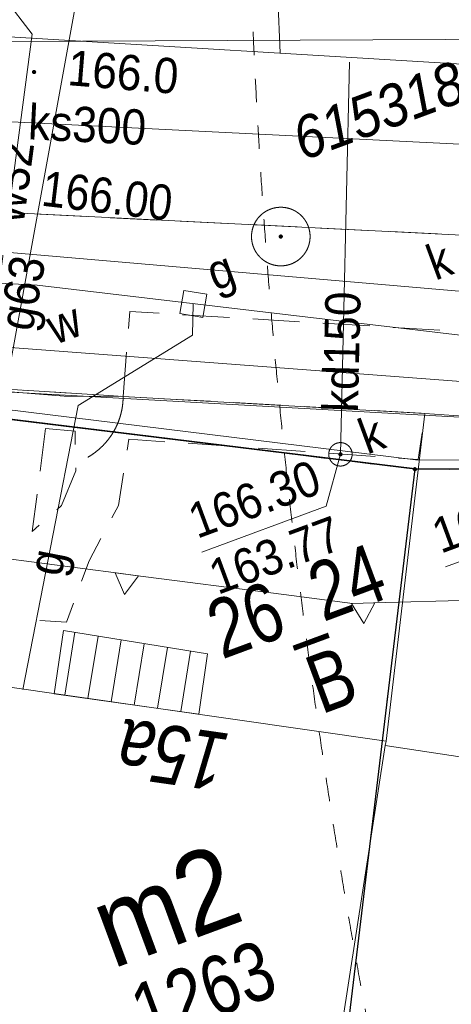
# Model space of a CAD drawing. Header units: millimetres. Extents: x -1155795 to 240441, y -422828 to 463730.
# Tile 7 of 66: x -66131 to -56918, y -40245 to -19238. Entities that reach past the tile are written whole.
import ezdxf
from ezdxf.xclip import XClip

# ---------------------------------------------------------------- set-up
doc = ezdxf.new("R2010")
doc.units = ezdxf.units.MM
doc.header["$MEASUREMENT"] = 0
doc.header["$XCLIPFRAME"] = 0
doc.linetypes.add('Dashed 1_500', pattern=[1000, 500, -500])
for name, color, linetype in [('00 PZT MAPA', 7, 'Continuous'), ('Sycow_7_203-punkt graniczny', 7, 'Continuous'), ('Sycow_7_punkt wysokościowy naturalny', 7, 'Continuous'), ('Sycow_7_Szczegółowa osnowa geodezyjna pozioma', 7, 'Continuous')]:
    doc.layers.add(name, color=color, linetype=linetype)
doc.layers.add('0_Nr_pióra__99', color=7, linetype='Continuous', lineweight=0, true_color=0xaad2ff)
doc.layers.add('Sycow_7_PZT_RT - Linia rozgraniczająca_Nr_pióra__252', color=7, linetype='Continuous', lineweight=18, true_color=0x929292)
for name, color, linetype, lineweight in [('Nowe_0_Nr_pióra__27', 7, 'Continuous', 25), ('Sycow_7_210-oznaczenie konturu użytku gruntowego_Nr_pióra__3', 3, 'Continuous', 18), ('Sycow_7_211-numer działki ewidencyjnej_Nr_pióra__7', 7, 'Continuous', 18), ('Sycow_7_218-kontur użytku gruntowego_Nr_pióra__3', 3, 'Continuous', 18), ('Sycow_7_219-działka ewidencyjna_Nr_pióra__7', 7, 'Continuous', 18), ('Sycow_7_238-Punkt adresowy budynku_Nr_pióra__7', 7, 'Continuous', 18), ('Sycow_7_312-budynek ewidencyjny_Nr_pióra__7', 7, 'Continuous', 18), ('Sycow_7_312-oznaczenie budynku ewidencyjnego-Atr124_Nr_pióra__7', 7, 'Continuous', 18), ('Sycow_7_312-oznaczenie budynku ewidencyjnego_Nr_pióra__7', 7, 'Continuous', 18), ('Sycow_7_352-schody_Nr_pióra__7', 7, 'Continuous', 18), ('Sycow_7_@Wywiad_Nr_pióra__34', 34, 'Continuous', 18), ('Sycow_7_brama (linia)_Nr_pióra__7', 7, 'Continuous', 18), ('Sycow_7_chodnik (powierzchnia)_Nr_pióra__7', 7, 'Continuous', 18), ('Sycow_7_furtka (linia) - symbol_Nr_pióra__7', 7, 'Continuous', 18), ('Sycow_7_furtka (linia)_Nr_pióra__7', 7, 'Continuous', 18), ('Sycow_7_krawężnik (linia)_Nr_pióra__7', 7, 'Continuous', 18), ('Sycow_7_KTOK - Ogrodzenie trwałe_Nr_pióra__7', 7, 'Continuous', 18), ('Sycow_7_Oś ulicy_Nr_pióra__5', 5, 'Continuous', 18), ('Sycow_7_przewód gazowy (linia)-Atr1_Nr_pióra__7', 7, 'Continuous', 18), ('Sycow_7_przewód gazowy (linia)_Nr_pióra__40', 40, 'Continuous', 18), ('Sycow_7_przewód kanalizacyjny (linia)-Atr1_Nr_pióra__34', 34, 'Continuous', 18), ('Sycow_7_przewód kanalizacyjny (linia)_Nr_pióra__34', 34, 'Continuous', 18), ('Sycow_7_przewód telekomunikacyjny (linia)_Nr_pióra__30', 30, 'Continuous', 18), ('Sycow_7_przewód wodociągowy (linia)-Atr1_Nr_pióra__5', 5, 'Continuous', 18), ('Sycow_7_przewód wodociągowy (linia)_Nr_pióra__5', 5, 'Continuous', 18), ('Sycow_7_punkt o określonej wysokości (sieć gazowa)-Atr2_Nr_pióra__40', 40, 'Continuous', 18), ('Sycow_7_punkt o określonej wysokości (sieć gazowa)-Atr2_Nr_pióra__7', 7, 'Continuous', 18), ('Sycow_7_punkt o określonej wysokości (sieć kanalizacyjna)-Atr2_Nr_pióra__34', 34, 'Continuous', 18), ('Sycow_7_punkt o określonej wysokości (sieć kanalizacyjna)-Atr2_Nr_pióra__7', 7, 'Continuous', 18), ('Sycow_7_punkt o określonej wysokości (sieć kanalizacyjna)-Atr3_Nr_pióra__34', 34, 'Continuous', 18), ('Sycow_7_punkt o określonej wysokości (sieć kanalizacyjna)_Nr_pióra__34', 34, 'Continuous', 18), ('Sycow_7_punkt wysokościowy naturalny-Atr2_Nr_pióra__7', 7, 'Continuous', 18), ('Sycow_7_PZT_NLZ - Nieprzekraczalna linia zabudowy_Nr_pióra__7', 7, 'Continuous', 18), ('Sycow_7_RTPW02_O - Punkt wysokościowy sztuczny_Nr_pióra__7', 7, 'Continuous', 18), ('Sycow_7_studzienka kwadratowa - przewód gazowy (punkt)-Atr17_Nr_pióra__40', 40, 'Continuous', 18), ('Sycow_7_studzienka kwadratowa - przewód gazowy (punkt)_Nr_pióra__40', 40, 'Continuous', 18), ('Sycow_7_studzienka okrągła - przewód kanalizacyjny (punkt)-Atr17_Nr_pióra__34', 34, 'Continuous', 18), ('Sycow_7_studzienka okrągła - przewód kanalizacyjny (punkt)_Nr_pióra__34', 34, 'Continuous', 18), ('Sycow_7_SUUS15_K - Studzienka - przewód kanalizacyjny_Nr_pióra__36', 36, 'Continuous', 18), ('Sycow_7_Szczegółowa osnowa geodezyjna pozioma-Atr103_Nr_pióra__7', 7, 'Continuous', 18), ('Sycow_7_Szczegółowa osnowa geodezyjna pozioma_Nr_pióra__7', 7, 'Continuous', 18), ('Sycow_7_zasuwa - siec wodociągowa (punkt)-Atr17_Nr_pióra__7', 7, 'Continuous', 18)]:
    doc.layers.add(name, color=color, linetype=linetype, lineweight=lineweight)
doc.styles.add('STYL_AUTOMATYCZNY_10', font='txt', dxfattribs={"width": 0.9})
doc.styles.add('STYL_AUTOMATYCZNY_11', font='txt', dxfattribs={"width": 0.79})
doc.styles.add('STYL_AUTOMATYCZNY_5', font='txt', dxfattribs={"width": 0.9})
doc.styles.add('STYL_AUTOMATYCZNY_6', font='txt', dxfattribs={"width": 0.87})
doc.styles.add('STYL_AUTOMATYCZNY_8', font='txt', dxfattribs={"width": 0.903})
doc.styles.add('STYL_AUTOMATYCZNY_9', font='txt', dxfattribs={"width": 0.79})

# ---------------------------------------------------------------- blocks, each defined once
blk = doc.blocks.new('Rysunek_1_7', base_point=(14567, -19307))
at = {"layer": 'Sycow_7_203-punkt graniczny', "linetype": 'Continuous', "lineweight": 0, "true_color": 0x000000}
blk.add_hatch(color=178, dxfattribs=at).paths.add_polyline_path([(-57654, -28813, 1), (-57738, -28845, 1)])
at = {"layer": 'Sycow_7_punkt o określonej wysokości (sieć kanalizacyjna)_Nr_pióra__34', "linetype": 'Continuous', "lineweight": 18}
blk.add_hatch(color=34, dxfattribs=at).paths.add_polyline_path([(-59243, -28495, 1), (-59327, -28527, 1)])
at = {"layer": 'Sycow_7_punkt wysokościowy naturalny', "linetype": 'Continuous', "lineweight": 0, "true_color": 0x000000}
blk.add_hatch(color=178, dxfattribs=at).paths.add_polyline_path([(-65782, -20338, 1), (-65867, -20370, 1)])
at = {"layer": 'Sycow_7_Szczegółowa osnowa geodezyjna pozioma', "linetype": 'Continuous', "lineweight": 0, "true_color": 0x000000}
blk.add_hatch(color=178, dxfattribs=at).paths.add_polyline_path([(-60516, -23849, 1), (-60600, -23880, 1)])
at = {"layer": 'Sycow_7_218-kontur użytku gruntowego_Nr_pióra__3', "color": 3, "linetype": 'Continuous', "lineweight": 18}
for p, q in [((-66034, -27805), (-65538, -27866)), ((-65538, -27866), (-66034, -27805)), ((-65042, -27927), (-64545, -27988)), ((-64545, -27988), (-65042, -27927)), ((-64049, -28048), (-63553, -28109)), ((-63553, -28109), (-64049, -28048)), ((-63056, -28170), (-62560, -28231)), ((-62560, -28231), (-63056, -28170)), ((-62064, -28292), (-61568, -28353)), ((-61568, -28353), (-62064, -28292)), ((-61071, -28414), (-60575, -28475)), ((-60575, -28475), (-61071, -28414)), ((-60079, -28536), (-59583, -28597)), ((-59583, -28597), (-60079, -28536)), ((-59086, -28658), (-58590, -28719)), ((-58590, -28719), (-59086, -28658)), ((-58094, -28780), (-57696, -28829)), ((-57696, -28829), (-58094, -28780)), ((-57740, -29200), (-57696, -28829)), ((-57696, -28829), (-57740, -29200)), ((-57696, -28829), (-56961, -28834)), ((-56961, -28834), (-57696, -28829)), ((-57860, -30193), (-57800, -29696)), ((-57800, -29696), (-57860, -30193)), ((-57979, -31185), (-57919, -30689)), ((-57919, -30689), (-57979, -31185)), ((-58098, -32178), (-58038, -31682)), ((-58038, -31682), (-58098, -32178)), ((-58217, -33171), (-58158, -32675)), ((-58158, -32675), (-58217, -33171)), ((-58336, -34164), (-58277, -33668)), ((-58277, -33668), (-58336, -34164)), ((-58455, -35157), (-58396, -34660)), ((-58396, -34660), (-58455, -35157)), ((-58575, -36150), (-58515, -35653)), ((-58515, -35653), (-58575, -36150)), ((-58694, -37143), (-58634, -36646)), ((-58634, -36646), (-58694, -37143)), ((-58813, -38136), (-58753, -37639)), ((-58753, -37639), (-58813, -38136)), ((-58932, -39128), (-58872, -38632)), ((-58872, -38632), (-58932, -39128)), ((-59051, -40121), (-58992, -39625)), ((-58992, -39625), (-59051, -40121))]:
    blk.add_line(p, q, dxfattribs=at)
at = {"layer": 'Sycow_7_219-działka ewidencyjna_Nr_pióra__7', "color": 7, "linetype": 'Continuous', "lineweight": 18}
for p, q in [((-75861, -26598), (-57696, -28829)), ((-61896, -63825), (-57696, -28829)), ((-57696, -28829), (-39727, -28947))]:
    blk.add_line(p, q, dxfattribs=at)
at = {"layer": 'Sycow_7_312-budynek ewidencyjny_Nr_pióra__7', "color": 7, "linetype": 'Continuous', "lineweight": 18}
for p, q in [((-67070, -33377), (-58309, -34633)), ((-58309, -34633), (-58328, -34725)), ((-59495, -42259), (-58328, -34725)), ((-58328, -34725), (-59495, -42259)), ((-58328, -34725), (-49520, -36049))]:
    blk.add_line(p, q, dxfattribs=at)
at = {"layer": 'Sycow_7_352-schody_Nr_pióra__7', "color": 7, "linetype": 'Continuous', "lineweight": 18}
for p, q in [((-65171, -33650), (-64952, -32309)), ((-64676, -33720), (-64458, -32390)), ((-64181, -33790), (-63965, -32470)), ((-63685, -33861), (-63472, -32551)), ((-63191, -33930), (-62978, -32632)), ((-62695, -34001), (-62485, -32712))]:
    blk.add_line(p, q, dxfattribs=at)
at = {"layer": 'Sycow_7_352-schody_Nr_pióra__7', "color": 7, "linetype": 'Continuous', "lineweight": 18, "flags": 128}
blk.add_lwpolyline([(-65392, -33619), (-65199, -32268), (-62123, -32771), (-62308, -34056)], close=True, dxfattribs=at)
blk.add_lwpolyline([(-65392, -33619), (-65199, -32268), (-62123, -32771), (-62308, -34056)], close=True, dxfattribs=at)
at = {"layer": 'Sycow_7_@Wywiad_Nr_pióra__34', "color": 34, "linetype": 'Continuous', "lineweight": 18, "flags": 128}
blk.add_lwpolyline([(-66845, -24165), (-56584, -25041), (-49148, -24843)], dxfattribs=at)
at = {"layer": 'Sycow_7_brama (linia)_Nr_pióra__7', "color": 7, "linetype": 'Continuous', "lineweight": 18}
blk.add_line((-65183, -27272), (-69522, -26927), dxfattribs=at)
at = {"layer": 'Sycow_7_chodnik (powierzchnia)_Nr_pióra__7', "color": 7, "linetype": 'Continuous', "lineweight": 18}
for p, q in [((-64702, -23437), (-65701, -23387)), ((-63204, -23512), (-64203, -23462)), ((-61706, -23586), (-62705, -23536)), ((-60208, -23661), (-61207, -23611)), ((-58710, -23735), (-59708, -23685)), ((-57211, -23810), (-58210, -23760)), ((-62653, -25532), (-61654, -25592)), ((-61155, -25622), (-60157, -25683)), ((-59658, -25713), (-58660, -25773)), ((-58161, -25804), (-57163, -25864)), ((-66968, -27086), (-65970, -27147)), ((-65051, -27205), (-66049, -27143)), ((-65471, -27178), (-64473, -27240)), ((-62056, -27380), (-63054, -27324)), ((-60558, -27464), (-61557, -27408)), ((-59061, -27548), (-60059, -27492)), ((-57563, -27632), (-58561, -27576)), ((-65695, -28868), (-65578, -27962)), ((-62535, -28276), (-61537, -28346)), ((-61039, -28381), (-60041, -28451)), ((-59542, -28486), (-58545, -28556))]:
    blk.add_line(p, q, dxfattribs=at)
at = {"layer": 'Sycow_7_chodnik (powierzchnia)_Nr_pióra__7', "color": 7, "linetype": 'Continuous', "lineweight": 18, "flags": 128}
for points in [[(-63812, -25829), (-63783, -25463), (-63152, -25501)], [(-63974, -27271), (-63923, -27274), (-63850, -26328)], [(-63553, -27296), (-63923, -27275), (-64552, -27236)], [(-65578, -27962), (-64949, -28017), (-64944, -28300)], [(-58046, -28591), (-57624, -28621), (-57541, -28050)], [(-63835, -28419), (-63798, -28188), (-63034, -28242)], [(-64935, -28800), (-64934, -28864), (-65236, -29605), (-65338, -29695)], [(-64162, -29869), (-64021, -29603), (-63912, -28912)], [(-65713, -30025), (-65863, -30157), (-65760, -29364)], [(-64810, -31218), (-64649, -30785), (-64397, -30310)], [(-65698, -32055), (-65135, -32095), (-64984, -31687)]]:
    blk.add_lwpolyline(points, dxfattribs=at)
at = {"layer": 'Sycow_7_furtka (linia) - symbol_Nr_pióra__7', "color": 7, "linetype": 'Continuous', "lineweight": 18}
blk.add_arc((-65423, -27272), 1500, 299.868, 359.868, dxfattribs=at)
at = {"layer": 'Sycow_7_furtka (linia)_Nr_pióra__7', "color": 7, "linetype": 'Continuous', "lineweight": 18}
blk.add_line((-63923, -27274), (-65183, -27272), dxfattribs=at)
at = {"layer": 'Sycow_7_krawężnik (linia)_Nr_pióra__7', "color": 7, "linetype": 'Continuous', "lineweight": 18, "flags": 128}
blk.add_lwpolyline([(113556, -22974), (108833, -22832), (87103, -22262), (62467, -21936), (49262, -22272), (35935, -22653), (29917, -22837), (10745, -23338), (-2975, -23635), (-15947, -23939), (-24806, -24115), (-45149, -24410), (-67674, -23289), (-80254, -22221), (-81968, -22041)], dxfattribs=at)
at = {"layer": 'Sycow_7_KTOK - Ogrodzenie trwałe_Nr_pióra__7', "color": 7, "linetype": 'Continuous', "lineweight": 18}
for p, q in [((-57480, -27637), (-63923, -27274)), ((-57480, -27637), (-58309, -34633)), ((-50032, -28179), (-57480, -27637))]:
    blk.add_line(p, q, dxfattribs=at)
at = {"layer": 'Sycow_7_Oś ulicy_Nr_pióra__5', "color": 5, "linetype": 'Continuous', "lineweight": 18, "flags": 128}
blk.add_lwpolyline([(-83070, -19065), (-77190, -19753), (-19864, -19492), (59637, -14954), (111023, -16134)], dxfattribs=at)
at = {"layer": 'Sycow_7_przewód gazowy (linia)_Nr_pióra__40', "color": 40, "linetype": 'Continuous', "lineweight": 18, "flags": 128}
for points in [[(-67468, -36393), (-68098, -36274), (-64593, -16998)], [(-81489, -23333), (-74473, -24441), (-65760, -24905), (-47998, -26998), (-35625, -27151), (-6779, -25513), (14559, -24191), (20451, -23054), (48781, -22183), (76948, -21906), (87474, -22199), (101858, -22887)], [(-62425, -25301), (-62444, -25970), (-64885, -27471), (-66065, -33527)]]:
    blk.add_lwpolyline(points, dxfattribs=at)
at = {"layer": 'Sycow_7_przewód kanalizacyjny (linia)_Nr_pióra__34', "color": 34, "linetype": 'Continuous', "lineweight": 18}
for p, q in [((-60570, -19944), (-60840, -13944)), ((-46690, -20798), (-83251, -18575)), ((-59089, -20142), (-59285, -28511)), ((-50054, -22224), (-67706, -21349))]:
    blk.add_line(p, q, dxfattribs=at)
at = {"layer": 'Sycow_7_przewód telekomunikacyjny (linia)_Nr_pióra__30', "color": 30, "linetype": 'Continuous', "lineweight": 18, "flags": 128}
blk.add_lwpolyline([(-78215, -25337), (-49168, -27527), (-40208, -27792), (-26117, -27256), (10823, -25073)], dxfattribs=at)
at = {"layer": 'Sycow_7_przewód wodociągowy (linia)_Nr_pióra__5', "color": 5, "linetype": 'Continuous', "lineweight": 18, "flags": 128}
for points in [[(-66426, -18615), (-66452, -18774), (-65867, -19549), (-66793, -26492)], [(56731, -21074), (56633, -21558), (53002, -21889), (48325, -21872), (31301, -21714), (29257, -22097), (21060, -23373), (13886, -24675), (-7481, -26210), (-16440, -26840), (-28419, -27778), (-36529, -28051), (-47880, -28009), (-55848, -27771), (-67336, -27130), (-74089, -25248), (-81033, -24565)]]:
    blk.add_lwpolyline(points, dxfattribs=at)
at = {"layer": 'Sycow_7_punkt o określonej wysokości (sieć gazowa)-Atr2_Nr_pióra__7', "color": 7, "linetype": 'Continuous', "lineweight": 18, "flags": 128}
blk.add_lwpolyline([(-57041, -30915), (-54390, -29934), (-51064, -25168)], dxfattribs=at)
at = {"layer": 'Sycow_7_punkt o określonej wysokości (sieć kanalizacyjna)-Atr2_Nr_pióra__7', "color": 7, "linetype": 'Continuous', "lineweight": 18, "flags": 128}
blk.add_lwpolyline([(-59285, -28511), (-59591, -29616), (-62242, -30597)], dxfattribs=at)
at = {"layer": 'Sycow_7_PZT_NLZ - Nieprzekraczalna linia zabudowy_Nr_pióra__7', "color": 7, "linetype": 'Continuous', "lineweight": 18}
for p, q in [((-67189, -30639), (-63966, -31056)), ((-63966, -31056), (-63718, -31088)), ((-63718, -31088), (-60495, -31505)), ((-60495, -31505), (-59025, -31695)), ((-59025, -31695), (-58579, -31682)), ((-58579, -31682), (-55330, -31587))]:
    blk.add_line(p, q, dxfattribs=at)
at = {"layer": 'Sycow_7_PZT_NLZ - Nieprzekraczalna linia zabudowy_Nr_pióra__7', "color": 7, "linetype": 'Continuous', "lineweight": 18, "flags": 128}
for points in [[(-64090, -31040), (-63594, -31104), (-63895, -31504)], [(-59052, -31696), (-58552, -31681), (-58786, -32123)]]:
    blk.add_lwpolyline(points, close=True, dxfattribs=at)
at = {"layer": 'Sycow_7_PZT_RT - Linia rozgraniczająca_Nr_pióra__252', "color": 252, "linetype": 'Continuous', "lineweight": 18, "true_color": 0x929292, "flags": 128}
blk.add_lwpolyline([(-69413, -27188), (-57683, -28629), (-39732, -28747), (-23839, -27797), (-19841, -27565), (30, -26370), (20336, -25057), (40462, -23652), (60827, -22726), (85533, -23424)], dxfattribs=at)
at = {"layer": 'Sycow_7_studzienka kwadratowa - przewód gazowy (punkt)_Nr_pióra__40', "color": 40, "linetype": 'Continuous', "lineweight": 18, "flags": 128}
blk.add_lwpolyline([(-62713, -25506), (-62220, -25590), (-62137, -25097), (-62630, -25013)], close=True, dxfattribs=at)
at = {"layer": 'Sycow_7_studzienka okrągła - przewód kanalizacyjny (punkt)_Nr_pióra__34', "color": 34, "linetype": 'Continuous', "lineweight": 18}
blk.add_circle((-59285, -28511), 250, dxfattribs=at)
at = {"layer": 'Sycow_7_Szczegółowa osnowa geodezyjna pozioma_Nr_pióra__7', "color": 7, "linetype": 'Continuous', "lineweight": 18}
blk.add_circle((-60558, -23865), 625, dxfattribs=at)
at = {"layer": 'Sycow_7_210-oznaczenie konturu użytku gruntowego_Nr_pióra__3', "color": 3, "linetype": 'Continuous', "lineweight": 18, "insert": (-59694, -34065), "char_height": 1250, "attachment_point": 7, "rotation": 20.318, "style": 'STYL_AUTOMATYCZNY_9'}
blk.add_mtext('\\A1;{\\pql;\\fArial|b0|i0|c0|p0;\\W0.790000;B}', dxfattribs=at)
at = {"layer": 'Sycow_7_211-numer działki ewidencyjnej_Nr_pióra__7', "color": 7, "linetype": 'Continuous', "lineweight": 18, "insert": (-61686, -33229), "char_height": 1250, "attachment_point": 7, "rotation": 20.318, "style": 'STYL_AUTOMATYCZNY_9'}
blk.add_mtext('\\A1;{\\pql;\\fArial|b0|i0|c0|p0;\\W0.790000;26_24}', dxfattribs=at)
at = {"layer": 'Sycow_7_238-Punkt adresowy budynku_Nr_pióra__7', "color": 7, "linetype": 'Continuous', "lineweight": 18, "insert": (-62790, -34292), "char_height": 1250, "attachment_point": 8, "rotation": 171.837, "style": 'STYL_AUTOMATYCZNY_11'}
blk.add_mtext('\\A1;{\\pqc;\\fArial|b0|i1|c0|p0;\\W0.790000;15a}', dxfattribs=at)
at = {"layer": 'Sycow_7_312-oznaczenie budynku ewidencyjnego-Atr124_Nr_pióra__7', "color": 7, "linetype": 'Continuous', "lineweight": 18, "insert": (-64154, -39495), "char_height": 1750, "attachment_point": 7, "rotation": 20.318, "style": 'STYL_AUTOMATYCZNY_8'}
blk.add_mtext('\\A1;{\\pql;\\fArial|b0|i0|c0|p0;\\W0.903000;m2}', dxfattribs=at)
at = {"layer": 'Sycow_7_312-oznaczenie budynku ewidencyjnego_Nr_pióra__7', "color": 7, "linetype": 'Continuous', "lineweight": 18, "insert": (-63430, -41095), "char_height": 1250, "attachment_point": 7, "rotation": 20.318, "style": 'STYL_AUTOMATYCZNY_9'}
blk.add_mtext('\\A1;{\\pql;\\fArial|b0|i0|c0|p0;\\W0.790000;1263}', dxfattribs=at)
at = {"layer": 'Sycow_7_przewód gazowy (linia)-Atr1_Nr_pióra__7', "color": 7, "linetype": 'Continuous', "lineweight": 18, "char_height": 750, "style": 'STYL_AUTOMATYCZNY_5'}
for s, insert, attachment_point, rotation in [('\\A1;{\\pql;\\fArial|b0|i0|c0|p0;\\W0.900000;g63}', (-66115, -25862), 4, 79.695), ('\\A1;{\\pqc;\\fArial|b0|i0|c0|p0;\\W0.900000;g}', (-65449, -30831), 5, 78.981)]:
    blk.add_mtext(s, dxfattribs=dict(at, insert=insert, attachment_point=attachment_point, rotation=rotation))
at = {"layer": 'Sycow_7_przewód kanalizacyjny (linia)-Atr1_Nr_pióra__34', "color": 34, "linetype": 'Continuous', "lineweight": 18, "char_height": 750, "attachment_point": 4, "style": 'STYL_AUTOMATYCZNY_5'}
for s, insert, rotation in [('\\A1;{\\pql;\\fArial|b0|i0|c0|p0;\\W0.900000;ks300}', (-65946, -21419), 357.162), ('\\A1;{\\pql;\\fArial|b0|i0|c0|p0;\\W0.900000;kd150}', (-59283, -27608), 88.656)]:
    blk.add_mtext(s, dxfattribs=dict(at, insert=insert, rotation=rotation))
at = {"layer": 'Sycow_7_przewód wodociągowy (linia)-Atr1_Nr_pióra__5', "color": 5, "linetype": 'Continuous', "lineweight": 18, "insert": (-66414, -23551), "char_height": 750, "attachment_point": 4, "rotation": 82.399, "style": 'STYL_AUTOMATYCZNY_5'}
blk.add_mtext('\\A1;{\\pql;\\fArial|b0|i0|c0|p0;\\W0.900000;w32}', dxfattribs=at)
at = {"layer": 'Sycow_7_punkt o określonej wysokości (sieć gazowa)-Atr2_Nr_pióra__40', "color": 40, "linetype": 'Continuous', "lineweight": 18, "insert": (-57141, -30645), "char_height": 750, "attachment_point": 7, "rotation": 20.318, "style": 'STYL_AUTOMATYCZNY_5'}
blk.add_mtext('\\A1;{\\pql;\\fArial|b0|i0|c0|p0;\\W0.900000;166.07}', dxfattribs=at)
at = {"layer": 'Sycow_7_punkt o określonej wysokości (sieć kanalizacyjna)-Atr2_Nr_pióra__34', "color": 34, "linetype": 'Continuous', "lineweight": 18, "insert": (-62342, -30327), "char_height": 750, "attachment_point": 7, "rotation": 20.318, "style": 'STYL_AUTOMATYCZNY_5'}
blk.add_mtext('\\A1;{\\pql;\\fArial|b0|i0|c0|p0;\\W0.900000;166.30}', dxfattribs=at)
at = {"layer": 'Sycow_7_punkt o określonej wysokości (sieć kanalizacyjna)-Atr3_Nr_pióra__34', "color": 34, "linetype": 'Continuous', "lineweight": 18, "insert": (-61899, -31523), "char_height": 750, "attachment_point": 7, "rotation": 20.318, "style": 'STYL_AUTOMATYCZNY_5'}
blk.add_mtext('\\A1;{\\pql;\\fArial|b0|i0|c0|p0;\\W0.900000;163.77}', dxfattribs=at)
at = {"layer": 'Sycow_7_punkt wysokościowy naturalny-Atr2_Nr_pióra__7', "color": 7, "linetype": 'Continuous', "lineweight": 18, "insert": (-65128, -20643), "char_height": 750, "attachment_point": 7, "rotation": 355.369, "style": 'STYL_AUTOMATYCZNY_5'}
blk.add_mtext('\\A1;{\\pql;\\fArial|b0|i0|c0|p0;\\W0.900000;166.0}', dxfattribs=at)
at = {"layer": 'Sycow_7_RTPW02_O - Punkt wysokościowy sztuczny_Nr_pióra__7', "color": 7, "linetype": 'Continuous', "lineweight": 18, "insert": (-65691, -23213), "char_height": 750, "attachment_point": 7, "rotation": 353.2569, "style": 'STYL_AUTOMATYCZNY_6'}
blk.add_mtext('\\A1;{\\pql;\\fArial|b0|i0|c0|p0;\\W0.870000;166.00}', dxfattribs=at)
at = {"layer": 'Sycow_7_studzienka kwadratowa - przewód gazowy (punkt)-Atr17_Nr_pióra__40', "color": 40, "linetype": 'Continuous', "lineweight": 18, "insert": (-61882, -25243), "char_height": 750, "attachment_point": 7, "rotation": 20.318, "style": 'STYL_AUTOMATYCZNY_5'}
blk.add_mtext('\\A1;{\\pql;\\fArial|b0|i0|c0|p0;\\W0.900000;g}', dxfattribs=at)
at = {"layer": 'Sycow_7_studzienka okrągła - przewód kanalizacyjny (punkt)-Atr17_Nr_pióra__34', "color": 34, "linetype": 'Continuous', "lineweight": 18, "insert": (-58716, -28521), "char_height": 750, "attachment_point": 7, "rotation": 20.318, "style": 'STYL_AUTOMATYCZNY_5'}
blk.add_mtext('\\A1;{\\pql;\\fArial|b0|i0|c0|p0;\\W0.900000;k}', dxfattribs=at)
at = {"layer": 'Sycow_7_SUUS15_K - Studzienka - przewód kanalizacyjny_Nr_pióra__36', "color": 36, "linetype": 'Continuous', "lineweight": 18, "insert": (-57390, -24456), "char_height": 750, "attachment_point": 4, "rotation": 20.318, "style": 'STYL_AUTOMATYCZNY_6'}
blk.add_mtext('\\A1;{\\pql;\\fArial|b0|i0|c0|p0;\\W0.870000;k}', dxfattribs=at)
at = {"layer": 'Sycow_7_Szczegółowa osnowa geodezyjna pozioma-Atr103_Nr_pióra__7', "color": 7, "linetype": 'Continuous', "lineweight": 18, "insert": (-60084, -22265), "char_height": 900, "attachment_point": 7, "rotation": 20.318, "style": 'STYL_AUTOMATYCZNY_10'}
blk.add_mtext('\\A1;{\\pql;\\fArial|b0|i1|c0|p0;\\W0.900000;615318510750}', dxfattribs=at)
at = {"layer": 'Sycow_7_zasuwa - siec wodociągowa (punkt)-Atr17_Nr_pióra__7', "color": 7, "linetype": 'Continuous', "lineweight": 18, "insert": (-65378, -26180), "char_height": 750, "attachment_point": 7, "rotation": 20.318, "style": 'STYL_AUTOMATYCZNY_5'}
blk.add_mtext('\\A1;{\\pql;\\fArial|b0|i0|c0|p0;\\W0.900000;w}', dxfattribs=at)

msp = doc.modelspace()

# ---------------------------------------------------------------- block references
at = {"layer": '00 PZT MAPA', "color": 7, "linetype": 'Continuous', "lineweight": 15}
ref = msp.add_blockref('Rysunek_1_7', (14567, -19307), dxfattribs=at)
XClip(ref).set_block_clipping_path([(-38444.7789564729, -141413.2871562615), (134317.2398628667, -77444.9644498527), (67578.7707096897, 102798.5088210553), (-105183.2481096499, 38830.1861146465)])

# ---------------------------------------------------------------- next in the draw order: linework, layer by layer
at = {"layer": '0_Nr_pióra__99', "color": 141, "linetype": 'Dashed 1_500', "lineweight": 0, "true_color": 0xaad2ff}
for centre, radius in [((88699, -12696), 150000), ((-56052, -28118), 150000), ((-34105, -15278), 75000)]:
    msp.add_circle(centre, radius, dxfattribs=at)
at = {"layer": 'Nowe_0_Nr_pióra__27', "color": 7, "linetype": 'Continuous', "lineweight": 25}
for points in [[(100773, -24050), (60825, -22921), (40470, -23847), (20346, -25252), (-129, -26520), (-19833, -27759), (-23831, -27992), (-39690, -28867), (-57700, -28824), (-75865, -26593), (-80932, -25970)], [(-57700, -28824), (-60217, -49797)]]:
    msp.add_lwpolyline(points, dxfattribs=at)

doc.saveas('drawing.dxf')
